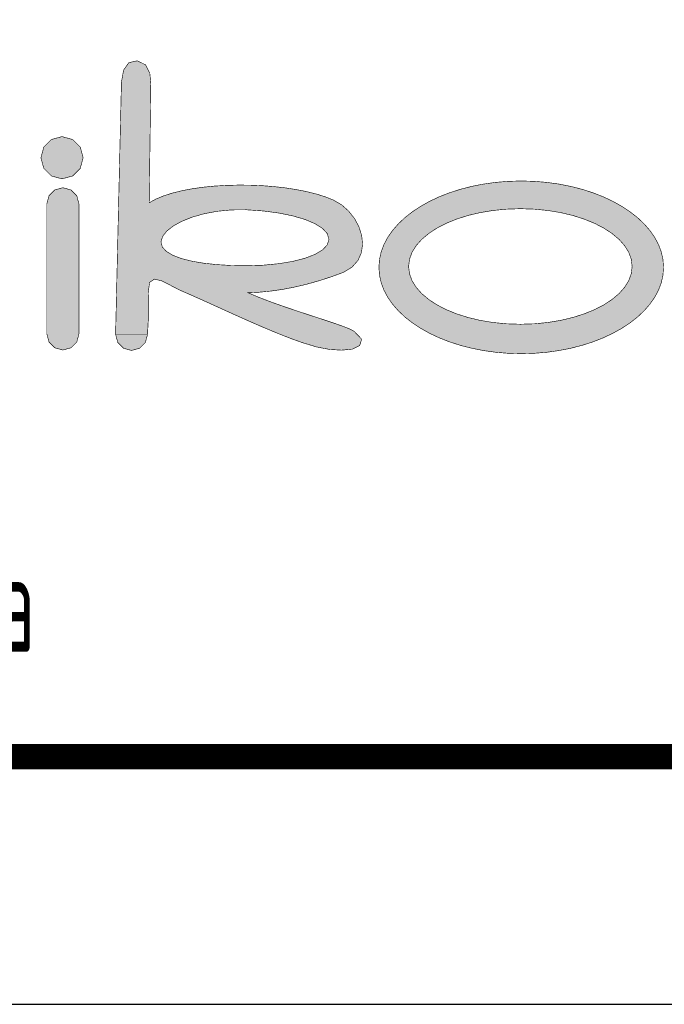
# Model space of a CAD drawing. Header units: millimetres. Extents: x 472 to 1299, y 510 to 798.
# Tile 27 of 69: x 734 to 747, y 510 to 530. Entities that reach past the tile are written whole.
import ezdxf
from ezdxf.enums import TextEntityAlignment as Align

# ---------------------------------------------------------------- set-up
doc = ezdxf.new("R2010")
doc.units = ezdxf.units.MM
doc.header["$LTSCALE"] = 4
for name, color, linetype in [('LOGO', 152, 'Continuous'), ('Ramka', 7, 'Continuous'), ('WARSTWA_1', 7, 'Continuous')]:
    doc.layers.add(name, color=color, linetype=linetype)
doc.styles.add('ROMAND', font='romand')
doc.styles.get("Standard").update_dxf_attribs({"font": 'ISOCP.SHX'})

# ---------------------------------------------------------------- blocks, each defined once
blk = doc.blocks.new('LOGO')
at = {"layer": 'LOGO'}
h = blk.add_hatch(color=7, dxfattribs=at)
h.paths.add_polyline_path([(10.22, 5.846), (10.022, 5.995), (9.812, 6.126), (9.591, 6.239), (9.36, 6.336), (9.12, 6.416), (8.871, 6.479), (8.614, 6.526), (8.351, 6.556), (8.08, 6.569), (7.805, 6.567), (7.525, 6.548), (7.24, 6.513), (6.953, 6.463), (6.663, 6.397), (6.372, 6.315), (6.143, 6.233), (5.93, 6.134), (5.735, 6.021), (5.556, 5.894), (5.394, 5.755), (5.249, 5.606), (5.121, 5.447), (5.01, 5.28), (4.917, 5.107), (4.842, 4.929), (4.784, 4.747), (4.743, 4.563), (4.721, 4.378), (4.716, 4.193), (4.73, 4.01), (4.762, 3.831), (4.812, 3.656), (4.88, 3.487), (4.967, 3.325), (5.073, 3.173), (5.197, 3.03), (5.34, 2.899), (5.502, 2.781), (5.684, 2.678), (5.884, 2.59), (6.104, 2.519), (6.344, 2.467), (6.629, 2.42), (6.913, 2.384), (7.195, 2.361), (7.477, 2.35), (7.757, 2.352), (8.035, 2.367), (8.312, 2.397), (8.588, 2.44), (8.861, 2.499), (9.134, 2.574), (9.404, 2.664), (9.673, 2.771), (9.94, 2.894), (10.206, 3.035), (10.206, 1.984), (10.154, 1.599), (10.005, 1.343), (9.769, 1.205), (9.453, 1.175), (6.074, 1.147), (5.802, 1.111), (5.603, 1.018), (5.479, 0.888), (5.431, 0.738), (5.463, 0.588), (5.574, 0.456), (5.768, 0.362), (6.045, 0.323), (9.212, 0.323), (9.52, 0.348), (9.807, 0.398), (10.069, 0.475), (10.304, 0.58), (10.509, 0.714), (10.681, 0.879), (10.818, 1.075), (10.916, 1.305), (10.973, 1.57), (10.986, 1.871), (10.986, 5.321), (11.021, 5.53), (11.112, 5.721), (11.27, 5.889), (11.425, 6.043), (11.458, 6.218), (11.37, 6.414), (11.192, 6.645), (11.017, 6.759), (10.847, 6.765), (10.681, 6.669), (10.521, 6.479), (10.367, 6.202)])
h.paths.add_polyline_path([(9.857, 4.879), (9.989, 4.711), (10.069, 4.545), (10.094, 4.385), (10.06, 4.214), (9.968, 4.046), (9.82, 3.885), (9.62, 3.734), (9.369, 3.594), (9.07, 3.471), (8.725, 3.366), (8.335, 3.282), (7.905, 3.223), (7.543, 3.202), (7.199, 3.213), (6.876, 3.254), (6.58, 3.322), (6.313, 3.414), (6.079, 3.528), (5.884, 3.661), (5.731, 3.812), (5.624, 3.976), (5.567, 4.153), (5.564, 4.339), (5.617, 4.544), (5.718, 4.739), (5.862, 4.922), (6.048, 5.09), (6.272, 5.239), (6.531, 5.368), (6.822, 5.473), (7.142, 5.551), (7.489, 5.6), (7.858, 5.617), (8.229, 5.597), (8.578, 5.539), (8.902, 5.449), (9.196, 5.332), (9.456, 5.195), (9.678, 5.042)], flags=16)
h.paths.add_polyline_path([(13.289, 6.138), (13.168, 6.047), (13.09, 5.948), (12.93, 6.277), (12.74, 6.476), (12.52, 6.554), (12.275, 6.52), (12.004, 6.382), (11.812, 6.15), (11.841, 5.898), (12.04, 5.671), (12.255, 5.413), (12.315, 5.107), (12.304, 4.707), (12.216, 2.82), (12.226, 2.559), (12.295, 2.364), (12.409, 2.23), (12.552, 2.156), (12.709, 2.138), (12.866, 2.173), (13.007, 2.258), (13.117, 2.39), (13.182, 2.567), (13.187, 2.784), (13.169, 3.972), (13.174, 4.332), (13.218, 4.65), (13.301, 4.925), (13.424, 5.156), (13.586, 5.344), (13.789, 5.487), (14.034, 5.585), (14.306, 5.64), (14.581, 5.686), (14.857, 5.72), (15.136, 5.742), (15.416, 5.751), (15.698, 5.745), (15.982, 5.725), (16.268, 5.689), (16.555, 5.637), (16.845, 5.567), (17.136, 5.478), (17.428, 5.369), (17.529, 5.324), (17.63, 5.279), (17.757, 5.239), (18.096, 5.289), (18.217, 5.502), (18.084, 5.797), (17.946, 5.929), (17.773, 6.047), (17.567, 6.15), (17.334, 6.24), (17.077, 6.316), (16.801, 6.38), (16.509, 6.43), (16.206, 6.468), (15.895, 6.494), (15.581, 6.507), (15.268, 6.509), (14.96, 6.5), (14.662, 6.479), (14.376, 6.448), (14.108, 6.406), (13.861, 6.353), (13.639, 6.291), (13.447, 6.219)])
h.paths.add_polyline_path([(20.924, 5.919), (21.228, 5.947), (21.55, 5.963), (21.887, 5.967), (22.238, 5.958), (22.6, 5.937), (22.97, 5.903), (23.33, 5.829), (23.614, 5.699), (23.812, 5.518), (23.915, 5.291), (23.915, 5.023), (23.894, 4.916), (23.877, 4.818), (23.865, 4.725), (23.556, 4.81), (23.251, 4.883), (22.948, 4.944), (22.649, 4.994), (22.352, 5.031), (22.058, 5.057), (21.767, 5.072), (21.478, 5.075), (21.192, 5.068), (20.909, 5.051), (20.628, 5.023), (20.35, 4.985), (20.074, 4.938), (19.805, 4.877), (19.56, 4.797), (19.338, 4.699), (19.141, 4.587), (18.968, 4.461), (18.819, 4.323), (18.695, 4.177), (18.596, 4.022), (18.521, 3.863), (18.471, 3.699), (18.447, 3.534), (18.448, 3.37), (18.475, 3.208), (18.528, 3.05), (18.606, 2.899), (18.711, 2.756), (18.842, 2.623), (19, 2.502), (19.184, 2.395), (19.395, 2.305), (19.633, 2.232), (19.908, 2.177), (20.178, 2.13), (20.445, 2.092), (20.708, 2.063), (20.97, 2.044), (21.229, 2.035), (21.488, 2.036), (21.747, 2.047), (22.007, 2.069), (22.268, 2.103), (22.531, 2.147), (22.798, 2.204), (23.068, 2.272), (23.342, 2.353), (23.622, 2.446), (23.907, 2.552), (24.043, 2.575), (24.149, 2.525), (24.221, 2.394), (24.319, 2.218), (24.483, 2.127), (24.717, 2.126), (24.915, 2.162), (25.109, 2.213), (25.299, 2.282), (25.498, 2.455), (25.502, 2.71), (25.299, 2.978), (25.072, 3.214), (25.006, 3.457), (24.995, 3.745), (24.985, 4.032), (24.972, 4.366), (24.97, 4.73), (24.995, 5.108), (25.024, 5.517), (24.958, 5.837), (24.66, 6.116), (24.46, 6.223), (24.236, 6.314), (23.991, 6.391), (23.728, 6.454), (23.448, 6.504), (23.155, 6.542), (22.852, 6.568), (22.541, 6.583), (22.225, 6.587), (21.906, 6.581), (21.588, 6.567), (21.273, 6.544), (20.963, 6.513), (20.662, 6.476), (20.372, 6.432), (20.096, 6.382), (19.836, 6.327), (19.596, 6.268), (19.378, 6.205), (19.184, 6.14), (19.018, 6.072), (18.882, 6.002), (18.778, 5.931), (18.711, 5.86), (18.535, 5.603), (18.444, 5.366), (18.445, 5.163), (18.547, 5.007), (18.756, 4.913), (19.08, 4.895), (19.266, 4.924), (19.393, 4.997), (19.435, 5.122), (19.459, 5.258), (19.525, 5.382), (19.63, 5.495), (19.77, 5.595), (19.944, 5.684), (20.149, 5.761), (20.382, 5.826), (20.642, 5.878)])
h.paths.add_polyline_path([(21.038, 4.349), (21.447, 4.371), (21.856, 4.374), (22.238, 4.362), (22.589, 4.334), (22.905, 4.29), (23.181, 4.23), (23.413, 4.154), (23.598, 4.062), (23.73, 3.954), (23.807, 3.829), (23.823, 3.687), (23.774, 3.525), (23.662, 3.372), (23.493, 3.232), (23.271, 3.106), (23.001, 2.995), (22.689, 2.901), (22.339, 2.826), (21.956, 2.772), (21.545, 2.74), (21.133, 2.731), (20.749, 2.745), (20.396, 2.78), (20.079, 2.837), (19.801, 2.915), (19.566, 3.013), (19.38, 3.131), (19.246, 3.268), (19.168, 3.424), (19.159, 3.57), (19.215, 3.709), (19.332, 3.84), (19.504, 3.96), (19.727, 4.069), (19.997, 4.164), (20.308, 4.244), (20.657, 4.306)], flags=16)
h.paths.add_polyline_path([(26.433, 8.042), (26.186, 7.859), (25.995, 7.66), (25.853, 7.445), (25.755, 7.214), (25.693, 6.968), (25.661, 6.706), (25.654, 6.428), (25.753, 2.637), (25.86, 2.364), (26.084, 2.256), (26.324, 2.321), (26.478, 2.566), (26.541, 2.88), (26.584, 3.201), (26.61, 3.525), (26.624, 3.853), (26.63, 4.18), (26.632, 4.506), (30.126, 4.426), (30.412, 4.454), (30.596, 4.544), (30.688, 4.675), (30.696, 4.826), (30.631, 4.973), (30.501, 5.096), (30.316, 5.172), (30.084, 5.179), (29.888, 5.158), (29.673, 5.141), (29.439, 5.129), (29.186, 5.122), (28.916, 5.12), (28.63, 5.121), (28.327, 5.126), (28.009, 5.136), (27.677, 5.149), (27.331, 5.165), (26.972, 5.185), (26.6, 5.207), (26.57, 5.534), (26.562, 5.836), (26.575, 6.114), (26.609, 6.37), (26.665, 6.603), (26.742, 6.816), (26.841, 7.009), (26.962, 7.184), (27.104, 7.34), (27.269, 7.479), (27.455, 7.603), (27.664, 7.711), (27.895, 7.805), (28.149, 7.887), (28.425, 7.956), (28.723, 8.013), (29.077, 8.06), (29.415, 8.08), (29.734, 8.073), (30.033, 8.039), (30.308, 7.979), (30.557, 7.892), (30.779, 7.779), (30.97, 7.639), (31.129, 7.472), (31.252, 7.279), (31.339, 7.058), (31.387, 6.87), (31.432, 6.697), (31.489, 6.556), (31.616, 6.41), (31.788, 6.339), (31.985, 6.336), (32.187, 6.394), (32.372, 6.505), (32.521, 6.662), (32.612, 6.857), (32.625, 7.085), (32.54, 7.337), (32.41, 7.532), (32.268, 7.712), (32.113, 7.877), (31.948, 8.027), (31.772, 8.162), (31.586, 8.284), (31.39, 8.391), (31.184, 8.485), (30.97, 8.565), (30.748, 8.632), (30.518, 8.685), (30.28, 8.727), (30.035, 8.755), (29.784, 8.771), (29.528, 8.776), (29.265, 8.768), (28.998, 8.749), (28.727, 8.718), (28.451, 8.677), (28.172, 8.624), (27.89, 8.561), (27.606, 8.488), (27.32, 8.405), (27.032, 8.311), (26.743, 8.208)])
h.paths.add_polyline_path([(34.499, 6.069), (34.443, 6.278), (34.294, 6.426), (34.086, 6.483), (33.877, 6.426), (33.729, 6.278), (33.672, 6.069), (33.672, 2.711), (33.729, 2.502), (33.877, 2.354), (34.086, 2.297), (34.294, 2.354), (34.443, 2.502), (34.499, 2.711)])
h.paths.add_polyline_path([(35.444, 2.699), (35.445, 2.698), (36.267, 2.698), (36.286, 3.062), (36.291, 3.421), (36.284, 3.774), (36.322, 4.042), (36.445, 4.126), (36.628, 4.083), (36.847, 3.972), (37.078, 3.851), (37.343, 3.736), (37.609, 3.617), (37.877, 3.497), (38.144, 3.375), (38.412, 3.253), (38.68, 3.133), (38.946, 3.014), (39.211, 2.899), (39.475, 2.788), (39.736, 2.682), (39.994, 2.582), (40.25, 2.49), (40.621, 2.377), (40.958, 2.312), (41.265, 2.293), (41.545, 2.32), (41.734, 2.411), (41.788, 2.576), (41.593, 2.778), (41.495, 2.832), (41.322, 2.902), (41.087, 2.985), (40.804, 3.079), (40.486, 3.183), (40.148, 3.294), (39.802, 3.411), (39.463, 3.531), (39.143, 3.653), (38.857, 3.774), (39.147, 3.788), (39.443, 3.817), (39.743, 3.86), (40.048, 3.918), (40.358, 3.991), (40.672, 4.079), (40.992, 4.182), (41.317, 4.3), (41.539, 4.436), (41.692, 4.609), (41.78, 4.809), (41.81, 5.027), (41.787, 5.252), (41.716, 5.476), (41.602, 5.688), (41.452, 5.88), (41.269, 6.042), (41.061, 6.164), (40.853, 6.247), (40.621, 6.32), (40.368, 6.383), (40.098, 6.436), (39.813, 6.48), (39.518, 6.513), (39.215, 6.536), (38.908, 6.549), (38.6, 6.551), (38.294, 6.543), (37.993, 6.525), (37.7, 6.496), (37.42, 6.456), (37.155, 6.406), (36.908, 6.345), (36.682, 6.273), (36.482, 6.189), (36.31, 6.095), (36.352, 9.169), (36.326, 9.439), (36.217, 9.652), (36.005, 9.757), (35.784, 9.708), (35.65, 9.515), (35.595, 9.206)])
h.paths.add_polyline_path([(36.647, 4.957), (36.615, 5.087), (36.655, 5.225), (36.762, 5.363), (36.928, 5.495), (37.148, 5.616), (37.414, 5.723), (37.721, 5.811), (38.061, 5.875), (38.428, 5.911), (38.815, 5.914), (39.248, 5.884), (39.649, 5.831), (40.01, 5.757), (40.325, 5.665), (40.583, 5.556), (40.778, 5.433), (40.901, 5.298), (40.943, 5.153), (40.901, 5.01), (40.779, 4.879), (40.586, 4.764), (40.329, 4.665), (40.015, 4.584), (39.653, 4.524), (39.251, 4.485), (38.815, 4.471), (38.424, 4.477), (38.053, 4.5), (37.709, 4.537), (37.4, 4.59), (37.132, 4.659), (36.913, 4.743), (36.749, 4.843)], flags=16)
h.paths.add_polyline_path([(36.063, 2.343), (36.211, 2.49), (36.267, 2.697), (35.445, 2.697), (35.501, 2.49), (35.649, 2.343), (35.856, 2.286)])
h.paths.add_polyline_path([(43.095, 2.997), (43.307, 2.857), (43.538, 2.728), (43.786, 2.611), (44.05, 2.508), (44.329, 2.418), (44.621, 2.343), (44.926, 2.283), (45.241, 2.239), (45.566, 2.212), (45.899, 2.203), (46.232, 2.212), (46.557, 2.239), (46.872, 2.283), (47.177, 2.343), (47.469, 2.418), (47.748, 2.508), (48.012, 2.611), (48.26, 2.728), (48.491, 2.857), (48.703, 2.997), (48.895, 3.147), (49.065, 3.307), (49.213, 3.477), (49.337, 3.654), (49.436, 3.839), (49.508, 4.031), (49.552, 4.228), (49.567, 4.43), (49.552, 4.632), (49.508, 4.829), (49.436, 5.021), (49.337, 5.206), (49.213, 5.383), (49.065, 5.552), (48.895, 5.713), (48.703, 5.863), (48.491, 6.003), (48.26, 6.132), (48.012, 6.249), (47.748, 6.352), (47.469, 6.442), (47.177, 6.517), (46.872, 6.577), (46.557, 6.621), (46.232, 6.648), (45.899, 6.657), (45.566, 6.648), (45.241, 6.621), (44.926, 6.577), (44.621, 6.517), (44.329, 6.442), (44.05, 6.352), (43.786, 6.249), (43.538, 6.132), (43.307, 6.003), (43.095, 5.863), (42.903, 5.713), (42.733, 5.552), (42.585, 5.383), (42.461, 5.206), (42.362, 5.021), (42.29, 4.829), (42.246, 4.632), (42.231, 4.43), (42.246, 4.228), (42.29, 4.031), (42.362, 3.839), (42.461, 3.654), (42.585, 3.477), (42.733, 3.307), (42.903, 3.147)])
h.paths.add_polyline_path([(43.514, 3.601), (43.335, 3.752), (43.191, 3.914), (43.085, 4.085), (43.019, 4.265), (42.997, 4.452), (43.019, 4.638), (43.085, 4.818), (43.191, 4.989), (43.335, 5.151), (43.514, 5.302), (43.725, 5.44), (43.966, 5.565), (44.234, 5.674), (44.525, 5.767), (44.838, 5.841), (45.17, 5.896), (45.517, 5.93), (45.877, 5.942), (46.238, 5.93), (46.585, 5.896), (46.917, 5.841), (47.23, 5.767), (47.521, 5.674), (47.789, 5.565), (48.03, 5.44), (48.241, 5.302), (48.42, 5.151), (48.564, 4.989), (48.67, 4.818), (48.735, 4.638), (48.758, 4.452), (48.735, 4.265), (48.67, 4.085), (48.564, 3.914), (48.42, 3.752), (48.241, 3.601), (48.03, 3.463), (47.789, 3.338), (47.521, 3.229), (47.23, 3.137), (46.917, 3.062), (46.585, 3.007), (46.238, 2.973), (45.877, 2.962), (45.517, 2.973), (45.17, 3.007), (44.838, 3.062), (44.525, 3.137), (44.234, 3.229), (43.966, 3.338), (43.725, 3.463)], flags=16)
blk.add_hatch(color=7, dxfattribs=at).paths.add_polyline_path([(34.338, 7.726), (34.063, 7.801), (33.789, 7.726), (33.594, 7.531), (33.519, 7.257), (33.594, 6.982), (33.789, 6.787), (34.063, 6.712), (34.338, 6.787), (34.533, 6.982), (34.608, 7.257), (34.533, 7.531)])
at = {"layer": 'WARSTWA_1', "color": 39, "linetype": 'Continuous', "const_width": 0.015}
for points in [[(35.444, 2.697), (35.595, 9.206), (35.65, 9.515), (35.784, 9.708), (36.005, 9.757), (36.217, 9.652), (36.326, 9.439), (36.352, 9.169), (36.31, 6.095), (36.482, 6.189), (36.682, 6.273), (36.908, 6.345), (37.155, 6.406), (37.42, 6.456), (37.7, 6.496), (37.993, 6.525), (38.294, 6.543), (38.6, 6.551), (38.908, 6.549), (39.215, 6.536), (39.518, 6.513), (39.813, 6.48), (40.098, 6.436), (40.368, 6.383), (40.621, 6.32), (40.853, 6.247), (41.061, 6.164), (41.269, 6.042), (41.452, 5.88), (41.602, 5.688), (41.716, 5.476), (41.787, 5.252), (41.81, 5.027), (41.78, 4.809), (41.692, 4.609), (41.539, 4.436), (41.317, 4.3), (40.992, 4.182), (40.672, 4.079), (40.358, 3.991), (40.048, 3.918), (39.743, 3.86), (39.443, 3.817), (39.147, 3.788), (38.857, 3.774), (39.143, 3.653), (39.463, 3.531), (39.802, 3.411), (40.148, 3.294), (40.486, 3.183), (40.804, 3.079), (41.087, 2.985), (41.322, 2.902), (41.495, 2.832), (41.593, 2.778), (41.788, 2.576), (41.734, 2.411), (41.545, 2.32), (41.265, 2.293), (40.958, 2.312), (40.621, 2.377), (40.25, 2.49), (39.994, 2.582), (39.736, 2.682), (39.475, 2.788), (39.211, 2.899), (38.946, 3.014), (38.68, 3.133), (38.412, 3.253), (38.144, 3.375), (37.877, 3.497), (37.609, 3.617), (37.343, 3.736), (37.078, 3.851), (36.847, 3.972), (36.628, 4.083), (36.445, 4.126), (36.322, 4.042), (36.284, 3.774), (36.291, 3.421), (36.286, 3.062), (36.267, 2.697)], [(34.063, 6.712), (34.338, 6.787), (34.533, 6.982), (34.608, 7.257), (34.533, 7.531), (34.338, 7.726), (34.063, 7.801), (33.789, 7.726), (33.594, 7.531), (33.519, 7.257), (33.594, 6.982), (33.789, 6.787)], [(34.063, 6.712), (34.338, 6.787), (34.533, 6.982), (34.608, 7.257), (34.533, 7.531), (34.338, 7.726), (34.063, 7.801), (33.789, 7.726), (33.594, 7.531), (33.519, 7.257), (33.594, 6.982), (33.789, 6.787)], [(45.899, 2.203), (46.232, 2.212), (46.557, 2.239), (46.872, 2.283), (47.177, 2.343), (47.469, 2.418), (47.748, 2.508), (48.012, 2.611), (48.26, 2.728), (48.491, 2.857), (48.703, 2.997), (48.895, 3.147), (49.065, 3.307), (49.213, 3.477), (49.337, 3.654), (49.436, 3.839), (49.508, 4.031), (49.552, 4.228), (49.567, 4.43), (49.567, 4.43), (49.552, 4.632), (49.508, 4.829), (49.436, 5.021), (49.337, 5.206), (49.213, 5.383), (49.065, 5.552), (48.895, 5.713), (48.703, 5.863), (48.491, 6.003), (48.26, 6.132), (48.012, 6.249), (47.748, 6.352), (47.469, 6.442), (47.177, 6.517), (46.872, 6.577), (46.557, 6.621), (46.232, 6.648), (45.899, 6.657), (45.566, 6.648), (45.241, 6.621), (44.926, 6.577), (44.621, 6.517), (44.329, 6.442), (44.05, 6.352), (43.786, 6.249), (43.538, 6.132), (43.307, 6.003), (43.095, 5.863), (42.903, 5.713), (42.733, 5.552), (42.585, 5.383), (42.461, 5.206), (42.362, 5.021), (42.29, 4.829), (42.246, 4.632), (42.231, 4.43), (42.231, 4.43), (42.246, 4.228), (42.29, 4.031), (42.362, 3.839), (42.461, 3.654), (42.585, 3.477), (42.733, 3.307), (42.903, 3.147), (43.095, 2.997), (43.307, 2.857), (43.538, 2.728), (43.786, 2.611), (44.05, 2.508), (44.329, 2.418), (44.621, 2.343), (44.926, 2.283), (45.241, 2.239), (45.566, 2.212)], [(45.899, 2.203), (46.232, 2.212), (46.557, 2.239), (46.872, 2.283), (47.177, 2.343), (47.469, 2.418), (47.748, 2.508), (48.012, 2.611), (48.26, 2.728), (48.491, 2.857), (48.703, 2.997), (48.895, 3.147), (49.065, 3.307), (49.213, 3.477), (49.337, 3.654), (49.436, 3.839), (49.508, 4.031), (49.552, 4.228), (49.567, 4.43), (49.567, 4.43), (49.552, 4.632), (49.508, 4.829), (49.436, 5.021), (49.337, 5.206), (49.213, 5.383), (49.065, 5.552), (48.895, 5.713), (48.703, 5.863), (48.491, 6.003), (48.26, 6.132), (48.012, 6.249), (47.748, 6.352), (47.469, 6.442), (47.177, 6.517), (46.872, 6.577), (46.557, 6.621), (46.232, 6.648), (45.899, 6.657), (45.566, 6.648), (45.241, 6.621), (44.926, 6.577), (44.621, 6.517), (44.329, 6.442), (44.05, 6.352), (43.786, 6.249), (43.538, 6.132), (43.307, 6.003), (43.095, 5.863), (42.903, 5.713), (42.733, 5.552), (42.585, 5.383), (42.461, 5.206), (42.362, 5.021), (42.29, 4.829), (42.246, 4.632), (42.231, 4.43), (42.231, 4.43), (42.246, 4.228), (42.29, 4.031), (42.362, 3.839), (42.461, 3.654), (42.585, 3.477), (42.733, 3.307), (42.903, 3.147), (43.095, 2.997), (43.307, 2.857), (43.538, 2.728), (43.786, 2.611), (44.05, 2.508), (44.329, 2.418), (44.621, 2.343), (44.926, 2.283), (45.241, 2.239), (45.566, 2.212)], [(33.672, 2.711), (33.672, 6.069), (33.729, 6.278), (33.877, 6.426), (34.086, 6.483), (34.294, 6.426), (34.443, 6.278), (34.499, 6.069), (34.499, 2.711), (34.443, 2.502), (34.294, 2.354), (34.086, 2.297), (33.877, 2.354), (33.729, 2.502)], [(33.672, 2.711), (33.672, 6.069), (33.729, 6.278), (33.877, 6.426), (34.086, 6.483), (34.294, 6.426), (34.443, 6.278), (34.499, 6.069), (34.499, 2.711), (34.443, 2.502), (34.294, 2.354), (34.086, 2.297), (33.877, 2.354), (33.729, 2.502)], [(38.815, 4.471), (39.251, 4.485), (39.653, 4.524), (40.015, 4.584), (40.329, 4.665), (40.586, 4.764), (40.779, 4.879), (40.901, 5.01), (40.943, 5.153), (40.901, 5.298), (40.778, 5.433), (40.583, 5.556), (40.325, 5.665), (40.01, 5.757), (39.649, 5.831), (39.248, 5.884), (38.815, 5.914), (38.428, 5.911), (38.061, 5.875), (37.721, 5.811), (37.414, 5.723), (37.148, 5.616), (36.928, 5.495), (36.762, 5.363), (36.655, 5.225), (36.615, 5.087), (36.647, 4.957), (36.749, 4.843), (36.913, 4.743), (37.132, 4.659), (37.4, 4.59), (37.709, 4.537), (38.053, 4.5), (38.424, 4.477)], [(45.877, 2.962), (46.238, 2.973), (46.585, 3.007), (46.917, 3.062), (47.23, 3.137), (47.521, 3.229), (47.789, 3.338), (48.03, 3.463), (48.241, 3.601), (48.42, 3.752), (48.564, 3.914), (48.67, 4.085), (48.735, 4.265), (48.758, 4.452), (48.758, 4.452), (48.735, 4.638), (48.67, 4.818), (48.564, 4.989), (48.42, 5.151), (48.241, 5.302), (48.03, 5.44), (47.789, 5.565), (47.521, 5.674), (47.23, 5.767), (46.917, 5.841), (46.585, 5.896), (46.238, 5.93), (45.877, 5.942), (45.517, 5.93), (45.17, 5.896), (44.838, 5.841), (44.525, 5.767), (44.234, 5.674), (43.966, 5.565), (43.725, 5.44), (43.514, 5.302), (43.335, 5.151), (43.191, 4.989), (43.085, 4.818), (43.019, 4.638), (42.997, 4.452), (42.997, 4.452), (43.019, 4.265), (43.085, 4.085), (43.191, 3.914), (43.335, 3.752), (43.514, 3.601), (43.725, 3.463), (43.966, 3.338), (44.234, 3.229), (44.525, 3.137), (44.838, 3.062), (45.17, 3.007), (45.517, 2.973)], [(45.877, 2.962), (46.238, 2.973), (46.585, 3.007), (46.917, 3.062), (47.23, 3.137), (47.521, 3.229), (47.789, 3.338), (48.03, 3.463), (48.241, 3.601), (48.42, 3.752), (48.564, 3.914), (48.67, 4.085), (48.735, 4.265), (48.758, 4.452), (48.758, 4.452), (48.735, 4.638), (48.67, 4.818), (48.564, 4.989), (48.42, 5.151), (48.241, 5.302), (48.03, 5.44), (47.789, 5.565), (47.521, 5.674), (47.23, 5.767), (46.917, 5.841), (46.585, 5.896), (46.238, 5.93), (45.877, 5.942), (45.517, 5.93), (45.17, 5.896), (44.838, 5.841), (44.525, 5.767), (44.234, 5.674), (43.966, 5.565), (43.725, 5.44), (43.514, 5.302), (43.335, 5.151), (43.191, 4.989), (43.085, 4.818), (43.019, 4.638), (42.997, 4.452), (42.997, 4.452), (43.019, 4.265), (43.085, 4.085), (43.191, 3.914), (43.335, 3.752), (43.514, 3.601), (43.725, 3.463), (43.966, 3.338), (44.234, 3.229), (44.525, 3.137), (44.838, 3.062), (45.17, 3.007), (45.517, 2.973)], [(35.445, 2.698), (35.501, 2.49), (35.649, 2.343), (35.856, 2.286), (36.063, 2.343), (36.211, 2.49), (36.267, 2.698)]]:
    blk.add_lwpolyline(points, close=True, dxfattribs=at)
blk = doc.blocks.new('A3-grafiko')
at = {"color": 5, "linetype": 'Continuous'}
blk.add_lwpolyline([(0, 0), (410, 0), (410, 287), (0, 287)], close=True, dxfattribs=at)
at = {"const_width": 0.51}
blk.add_lwpolyline([(24, 5), (410, 5), (410, 36.601), (24, 36.601)], close=True, dxfattribs=at)
at = {"layer": 'LOGO', "xscale": 0.7827365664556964, "yscale": 0.7827365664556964, "zscale": 0.7827365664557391}
blk.add_blockref('LOGO', (236.351, 11.411), dxfattribs=at)
at = {"width": 0.6}
blk.add_text('ul. Chełmżyńska 180 04-464 Warszawa', height=2, dxfattribs=at).set_placement((236.521, 7.118))
at = {"color": 250, "style": 'ROMAND', "width": 0.9}
for tag, p, height in [('OPRACOWAŁ', (37.102, 33.56), 2), ('BRANŻA', (290.245, 33.04), 2.243), ('ZMIANA1', (109.377, 33.461), 2), ('ZMIANA2', (155.377, 33.461), 2), ('ZMIANA3', (201.377, 33.461), 2), ('NAZWA_ZAKŁADU', (375.799, 32.733), 2.243), ('RODZAJ_DOK', (249.47, 33.04), 2.243), ('DATA1', (83.569, 32.976), 2), ('OZN_DOK1', (326.144, 32.248), 2.243), ('SPRAWDZIŁ', (37.102, 29.56), 2), ('ZM1_WPROW', (104.855, 29.7), 2), ('ZM2_WPROW', (150.855, 29.7), 2), ('ZM3_WPROW', (196.855, 29.7), 2), ('DATA', (136.056, 29.294), 2), ('DATA', (182.056, 29.294), 2), ('DATA', (228.056, 29.294), 2), ('DATA2', (83.569, 28.976), 2), ('OZN_DOK2', (326.144, 28.407), 2.243), ('NAZWA_OBIEKTU', (375.799, 28.314), 2.243), ('ZATWIERDZIŁ', (37.102, 25.56), 2), ('ZM1_ZATW', (104.855, 25.7), 2), ('ZM2_ZATW', (150.855, 25.7), 2), ('ZM3_ZATW', (196.855, 25.7), 2), ('DATA', (136.056, 25.294), 2), ('DATA', (182.056, 25.294), 2), ('DATA', (228.056, 25.294), 2), ('DATA3', (83.569, 24.976), 2), ('NAZWA_PRAC', (337.117, 22.562), 2.243), ('OPIS_ZM_1', (98.413, 19.262), 1.5), ('OPIS_ZM_2', (144.413, 19.262), 1.5), ('OPIS_ZM_3', (190.413, 19.262), 1.5), ('OPIS_ZM_1', (98.413, 16.762), 1.5), ('OPIS_ZM_2', (144.413, 16.762), 1.5), ('OPIS_ZM_3', (190.413, 16.762), 1.5), ('144', (401.641, 15.998), 2.243), ('1', (392.026, 15.36), 2.243), ('1:1', (368.283, 15.073), 2.243), ('OPIS_ZM_1', (98.413, 14.262), 1.5), ('OPIS_ZM_2', (144.413, 14.262), 1.5), ('OPIS_ZM_3', (190.413, 14.262), 1.5), ('00', (381.556, 12.667), 2.243), ('A3', (368.283, 6.918), 2.243), ('APLIKACJA', (392.026, 7.205), 2)]:
    blk.add_attdef(tag, p, '', height=height, dxfattribs=at)
at = {"color": 1, "style": 'ROMAND'}
for tag, p, height, width in [('TYTUL_1', (249.411, 28.343), 2.243, 0.9), ('TYTUL_2', (249.411, 25.217), 2.243, 0.9), ('TYTUL_3', (249.411, 22.185), 2.243, 0.9), ('PLIK', (37.723, 6.22), 1.8, 0.8)]:
    blk.add_attdef(tag, p, '', height=height, dxfattribs=dict(at, width=width))
blk.add_attdef('NUMER_RYS', text='', height=2.345, dxfattribs=at).set_placement((403.569, 22.948), align=Align.RIGHT)
at = {"color": 250, "style": 'ROMAND', "width": 0.9, "flags": 2}
for tag, p in [('ZAMAWIAJĄCY', (36.801, 20.951)), ('NR_UMOWY', (36.801, 15.674)), ('NAZWA_PROJEKTU', (36.801, 10.726))]:
    blk.add_attdef(tag, p, '', height=2.243, dxfattribs=at)
at = {"color": 1, "style": 'ROMAND', "width": 0.9}
blk.add_attdef('NR_DOK', text='', height=2.548, dxfattribs=at).set_placement((341.162, 12.857), align=Align.CENTER)

msp = doc.modelspace()

# ---------------------------------------------------------------- block references
at = {"layer": 'Ramka'}
msp.add_blockref('A3-grafiko', (471.698, 509.962), dxfattribs=at)

doc.saveas('drawing.dxf')
